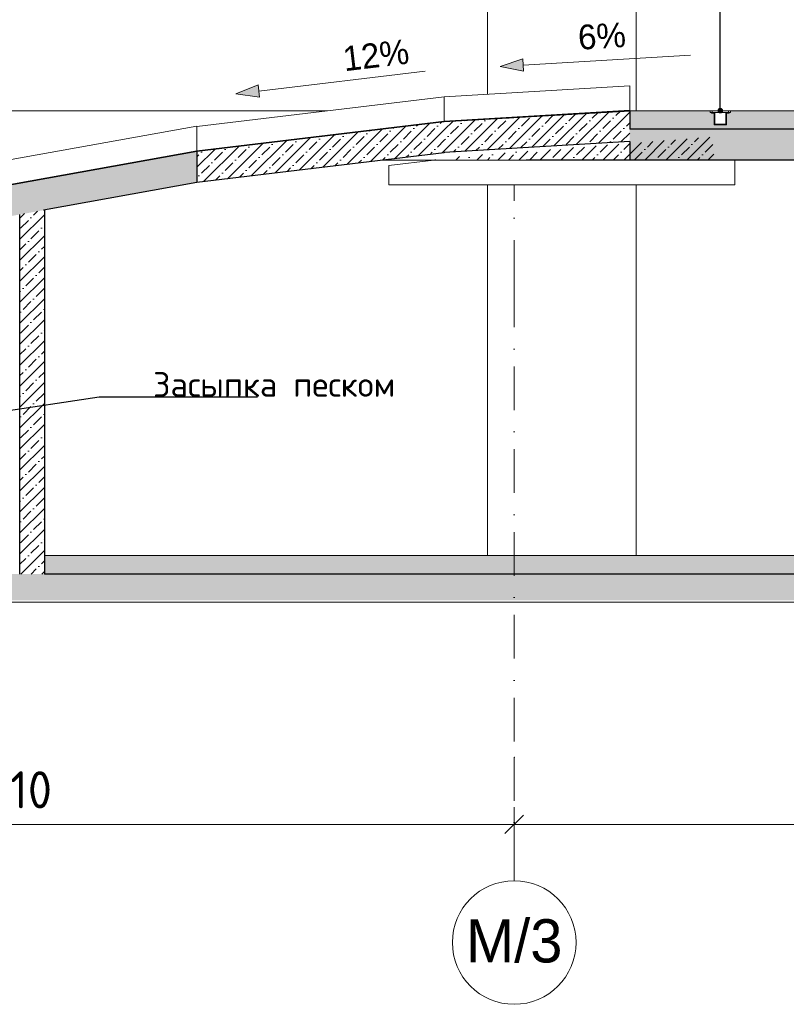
# Model space of a CAD drawing. Header units: millimetres. Extents: x -7244281 to -6598479, y 5719953 to 5938280.
# Tile 11 of 73: x -6785141 to -6778941, y 5722964 to 5730934. Entities that reach past the tile are written whole.
import ezdxf
from ezdxf.enums import TextEntityAlignment as Align

# ---------------------------------------------------------------- set-up
doc = ezdxf.new("R2010")
doc.units = ezdxf.units.MM
doc.header["$MEASUREMENT"] = 0
doc.set_wipeout_variables(frame=1)
doc.linetypes.add('Wipeout_Contour', pattern=[1000, 0, -1000])
doc.linetypes.add('Штрихпунктирная', pattern=[670.277762, 352.777767, -176.388884, 0, -141.111112])
for name, color, linetype, lineweight in [('0_Ном._пера__1', 7, 'Continuous', 0), ('0_Ном._пера__120', 7, 'Continuous', 0), ('АР-Ограждения _балкона _ лоджии.АР_Ном._пера__1', 7, 'Continuous', 35), ('АР-Перекрытия_Приямки.АР_Ном._пера__1', 7, 'Continuous', 30), ('АР-Перекрытия_Приямки.АР_Ном._пера__101', 252, 'Continuous', 0), ('АР-рампа.АР_Ном._пера__1', 7, 'Continuous', 0), ('АР-Стены_внешние_.АР_Ном._пера__1', 7, 'Continuous', 0), ('АР-Стены_внутренние_пилоны.АР_Ном._пера__1', 7, 'Continuous', 30), ('АР-Чертеж-Оси_Осевые размеры.АР_Ном._пера__120', 7, 'Continuous', 0), ('АР-Чертеж-Размеры.АР_Ном._пера__1', 7, 'Continuous', 0), ('Кровля_Ном._пера__120', 7, 'Continuous', 0), ('Кровля_Ном._пера__41', 7, 'Continuous', 20)]:
    doc.layers.add(name, color=color, linetype=linetype, lineweight=lineweight)
for name, color, linetype in [('АР-Перекрытия_Приямки.АР', 7, 'Continuous'), ('АР-рампа.АР', 7, 'Continuous'), ('АР-Стены_внешние_.АР', 7, 'Continuous'), ('АР-Стены_внутренние_пилоны.АР', 7, 'Continuous'), ('АР-Чертеж-Оси_Осевые размеры.АР', 7, 'Continuous'), ('АР-Чертеж-Размеры.АР', 7, 'Continuous'), ('Кровля', 7, 'Continuous')]:
    doc.layers.add(name, color=color, linetype=linetype)
doc.layers.add('АР-Перекрытия_Приямки.АР_Ном._пера__180', color=7, linetype='Continuous', lineweight=5, true_color=0xd6cda7)
doc.styles.add('РЎР“Р•РќР•Р\xa0Р\x98Р\xa0_РЎРўР\x98Р›Р¬_1', font='GOTHIC.TTF')
doc.styles.add('РЎР“Р•РќР•Р\xa0Р\x98Р\xa0_РЎРўР\x98Р›Р¬_2', font='GOST_Common.ttf')
doc.styles.add('РЎР“Р•РќР•Р\xa0Р\x98Р\xa0_РЎРўР\x98Р›Р¬_3', font='isocpeur.ttf')
doc.linetypes.add('Линия Разрыва (копия)-001', pattern='A,0,[1,21 РЎРµС‡РµРЅРёРµ Рђ-Рђ; Р‘-Р‘; Р’-Р’1.Shx,S=7.936508,R=0,X=0,Y=0],-1000,0', length=1000)
doc.dimstyles.new('СГЕНЕРИР_СТИЛЬ__1', dxfattribs={"dimtxt": 300, "dimasz": 142.5, "dimexe": 0.18, "dimexo": 0.0625, "dimgap": 0, "dimtad": 1, "dimtih": 1, "dimtoh": 1, "dimlfac": 0.001, "dimzin": 0, "dimdsep": 46, "dimtxsty": 'РЎР“Р•РќР•Р\xa0Р\x98Р\xa0_РЎРўР\x98Р›Р¬_2', "dimblk": 'ARROWHEAD_6', "dimblk1": 'ARROWHEAD_6', "dimblk2": 'ARROWHEAD_6', "dimcen": 0.09, "dimclrd": 7, "dimclre": 7, "dimclrt": 7, "dimadec": 0, "dimazin": 0, "dimtfac": 1, "dimtdec": 4, "dimtmove": 0, "dimatfit": 3, "dimfxl": 1, "dimtolj": 1, "dimtzin": 0, "dimarcsym": 0})
doc.dimstyles.new('СГЕНЕРИР_СТИЛЬ__3', dxfattribs={"dimtxt": 200, "dimasz": 142.5, "dimexe": 0.18, "dimexo": 300000, "dimgap": 0, "dimtad": 1, "dimlfac": 0.001, "dimzin": 0, "dimdsep": 46, "dimtxsty": 'РЎР“Р•РќР•Р\xa0Р\x98Р\xa0_РЎРўР\x98Р›Р¬_2', "dimblk": 'ARROWHEAD_6', "dimblk1": 'ARROWHEAD_6', "dimblk2": 'ARROWHEAD_6', "dimcen": 0.09, "dimclrd": 7, "dimclre": 7, "dimclrt": 7, "dimadec": 0, "dimazin": 0, "dimtfac": 1, "dimtdec": 4, "dimtmove": 0, "dimatfit": 3, "dimfxl": 1, "dimtolj": 1, "dimtzin": 0, "dimarcsym": 0})
doc.dimstyles.new('СГЕНЕРИР_СТИЛЬ__5', dxfattribs={"dimtxt": 200, "dimasz": 142.5, "dimexe": 0.18, "dimexo": 300000, "dimgap": 0, "dimtad": 1, "dimlfac": 0.001, "dimzin": 0, "dimdsep": 46, "dimtxsty": 'РЎР“Р•РќР•Р\xa0Р\x98Р\xa0_РЎРўР\x98Р›Р¬_2', "dimblk": 'ARROWHEAD_6', "dimblk1": 'ARROWHEAD_6', "dimblk2": 'ARROWHEAD_6', "dimcen": 0.09, "dimclrd": 7, "dimclre": 7, "dimclrt": 7, "dimadec": 0, "dimazin": 0, "dimtfac": 1, "dimtdec": 4, "dimtmove": 2, "dimatfit": 3, "dimfxl": 1, "dimtolj": 1, "dimtzin": 0, "dimarcsym": 0})
doc.dimstyles.new('СГЕНЕРИР_СТИЛЬ__6', dxfattribs={"dimtxt": 0.18, "dimasz": 182.4, "dimexe": 0.18, "dimexo": 0.0625, "dimgap": 0, "dimtad": 0, "dimtih": 1, "dimtoh": 1, "dimdec": 4, "dimzin": 0, "dimdsep": 46, "dimcen": 0.09, "dimadec": 0, "dimazin": 0, "dimtfac": 1, "dimtdec": 4, "dimtmove": 0, "dimatfit": 3, "dimldrblk": 'ARROWHEAD_11', "dimfxl": 1, "dimtolj": 1, "dimtzin": 0, "dimarcsym": 0})
doc.dimstyles.new('СГЕНЕРИР_СТИЛЬ__7', dxfattribs={"dimtxt": 0.18, "dimasz": 91.2, "dimexe": 0.18, "dimexo": 0.0625, "dimgap": 0, "dimtad": 0, "dimtih": 1, "dimtoh": 1, "dimdec": 4, "dimzin": 0, "dimdsep": 46, "dimcen": 0.09, "dimadec": 0, "dimazin": 0, "dimtfac": 1, "dimtdec": 4, "dimtmove": 0, "dimatfit": 3, "dimldrblk": 'ARROWHEAD_11', "dimfxl": 1, "dimtolj": 1, "dimtzin": 0, "dimarcsym": 0})
pattern_1 = [(45, (-6283484.88, 5731196.98), (-84.852814, 84.852814), []), (45, (-6283527.3, 5731239.41), (-84.852814, 84.852814), [90, -30, 0, -30])]

# ---------------------------------------------------------------- blocks, each defined once
blk = doc.blocks.new('Элемент Разреза_3_1', base_point=(-6283484.9, 5731197))
at = {"layer": 'АР-Стены_внешние_.АР', "linetype": 'Continuous', "lineweight": 0, "true_color": 0x000000}
h = blk.add_hatch(dxfattribs=at)
h.set_pattern_fill('ЖЕЛЕЗОБЕТОН__PROJECT__0001', color=18, style=0, pattern_type=2)
h.set_pattern_definition(pattern_1)
h.paths.add_polyline_path([(-6784949.7, 5729391.1), (-6785141.6, 5729356.6), (-6785141.6, 5726447), (-6784941.6, 5726447), (-6784941.6, 5729391.1)])
at = {"layer": 'АР-Стены_внешние_.АР_Ном._пера__1', "color": 7, "linetype": 'Continuous', "lineweight": 30}
for p, q in [((-6784941.6, 5729391.1), (-6784949.7, 5729391.1)), ((-6784941.6, 5729391.1), (-6784941.6, 5726597)), ((-6785141.6, 5729356.6), (-6785141.6, 5726597)), ((-6785141.6, 5726597), (-6785141.6, 5726447)), ((-6784941.6, 5726597), (-6784941.6, 5726447))]:
    blk.add_line(p, q, dxfattribs=at)
blk = doc.blocks.new('Элемент Разреза_13_1', base_point=(-6283484.9, 5731197))
at = {"layer": 'АР-Стены_внутренние_пилоны.АР_Ном._пера__1', "color": 7, "linetype": 'Continuous', "lineweight": 0}
for p, q in [((-6781356.6, 5730330.2), (-6781356.6, 5733097)), ((-6780156.6, 5730197), (-6780156.6, 5733097)), ((-6781356.6, 5726597), (-6781356.6, 5729797)), ((-6780156.6, 5726597), (-6780156.6, 5729797))]:
    blk.add_line(p, q, dxfattribs=at)
blk = doc.blocks.new('Стандартный Маркер Сетки[4]_1', base_point=(-6781141.6, 5729797))
at = {"layer": 'АР-Чертеж-Оси_Осевые размеры.АР_Ном._пера__120', "color": 7, "linetype": 'Штрихпунктирная', "lineweight": 0}
for p, q in [((-6781141.6, 5728797), (-6781141.6, 5729797)), ((-6781141.6, 5728797), (-6781141.6, 5724964.3)), ((-6781141.6, 5724964.3), (-6781141.6, 5723964.3))]:
    blk.add_line(p, q, dxfattribs=at)
at = {"layer": 'АР-Чертеж-Оси_Осевые размеры.АР_Ном._пера__120', "color": 7, "linetype": 'Continuous', "lineweight": 0}
blk.add_circle((-6781141.6, 5723464.3), 500, dxfattribs=at)
at = {"layer": 'АР-Чертеж-Оси_Осевые размеры.АР_Ном._пера__120', "color": 7, "linetype": 'Штрихпунктирная', "lineweight": 0}
blk.add_point((-6781141.6, 5724964.3), dxfattribs=at)
blk.add_point((-6781141.6, 5724964.3), dxfattribs=at)
at = {"layer": 'АР-Чертеж-Оси_Осевые размеры.АР_Ном._пера__120', "color": 7, "lineweight": 0, "style": 'РЎР“Р•РќР•Р\xa0Р\x98Р\xa0_РЎРўР\x98Р›Р¬_1'}
blk.add_attdef('AC_MarkerText_1', text='', height=350, rotation=360, dxfattribs=at).set_placement((-6781141.6, 5723653.1), align=Align.TOP_CENTER)
blk = doc.blocks.new('Элемент Разреза_18_1', base_point=(-6283484.9, 5731197))
at = {"layer": 'АР-Перекрытия_Приямки.АР_Ном._пера__101', "linetype": 'Continuous', "lineweight": 0}
h = blk.add_hatch(dxfattribs=at)
h.set_pattern_fill('ЖЕЛЕЗОБЕТОН__PROJECT__0001', color=252, style=0, pattern_type=2)
h.set_pattern_definition(pattern_1)
h.paths.add_polyline_path([(-6780207.3, 5729797), (-6767056.6, 5729797), (-6767056.6, 5730047), (-6767456.6, 5730047), (-6780207.3, 5730047)])
at = {"layer": 'АР-Перекрытия_Приямки.АР_Ном._пера__180', "linetype": 'Continuous', "lineweight": 0, "true_color": 0xf4f1e8}
blk.add_hatch(color=7, dxfattribs=at).paths.add_polyline_path([(-6780207.3, 5730197), (-6780207.3, 5730047), (-6767456.6, 5730047), (-6767456.6, 5730197)])
at = {"layer": 'АР-Перекрытия_Приямки.АР_Ном._пера__1', "color": 7, "linetype": 'Continuous', "lineweight": 0}
for p, q in [((-6789706.6, 5730197), (-6782650.9, 5730197)), ((-6767456.6, 5730197), (-6780207.3, 5730197)), ((-6782207.3, 5729797), (-6780207.3, 5729797))]:
    blk.add_line(p, q, dxfattribs=at)
at = {"layer": 'АР-Перекрытия_Приямки.АР_Ном._пера__1', "color": 7, "linetype": 'Continuous', "lineweight": 30}
for p, q in [((-6767456.6, 5730047), (-6780207.3, 5730047)), ((-6780207.3, 5729948.3), (-6780207.3, 5729797)), ((-6767456.6, 5729797), (-6780207.3, 5729797))]:
    blk.add_line(p, q, dxfattribs=at)
blk = doc.blocks.new('Линия_9_1', base_point=(-6779714.9, 5730647.7))
at = {"layer": 'Кровля', "linetype": 'Continuous', "lineweight": 0, "true_color": 0x000000}
blk.add_hatch(color=18, dxfattribs=at).paths.add_polyline_path([(-6781254.6, 5730555.3), (-6781065.4, 5730516.6), (-6781071.4, 5730616.4)])
at = {"layer": 'Кровля_Ном._пера__120', "color": 7, "linetype": 'Continuous', "lineweight": 0}
for p, q in [((-6781254.6, 5730555.3), (-6781071.4, 5730616.4)), ((-6781071.4, 5730616.4), (-6781065.4, 5730516.6)), ((-6779714.9, 5730647.7), (-6781068.4, 5730566.5)), ((-6781254.6, 5730555.3), (-6781065.4, 5730516.6))]:
    blk.add_line(p, q, dxfattribs=at)
blk = doc.blocks.new('Линия_11_1', base_point=(-6781860.8, 5730517.4))
at = {"layer": 'Кровля', "linetype": 'Continuous', "lineweight": 0, "true_color": 0x000000}
blk.add_hatch(color=18, dxfattribs=at).paths.add_polyline_path([(-6783392.3, 5730333.6), (-6783201, 5730306.2), (-6783213, 5730405.5)])
at = {"layer": 'Кровля_Ном._пера__120', "color": 7, "linetype": 'Continuous', "lineweight": 0}
for p, q in [((-6781860.8, 5730517.4), (-6783207, 5730355.9)), ((-6783392.3, 5730333.6), (-6783213, 5730405.5)), ((-6783213, 5730405.5), (-6783201, 5730306.2)), ((-6783392.3, 5730333.6), (-6783201, 5730306.2))]:
    blk.add_line(p, q, dxfattribs=at)
blk = doc.blocks.new('*D43', base_point=(-6283484.9, 5731197))
at = {"layer": 'АР-Чертеж-Размеры.АР_Ном._пера__1', "color": 7, "linetype": 'Continuous', "lineweight": 0, "transparency": 16777216}
for p, q in [((-6789241.6, 5724279.9), (-6789241.6, 5724561.2)), ((-6781141.6, 5724279.9), (-6781141.6, 5724561.2)), ((-6789166.6, 5724495.5), (-6789316.6, 5724345.5)), ((-6781066.6, 5724495.5), (-6781216.6, 5724345.5)), ((-6789241.6, 5724420.5), (-6781141.6, 5724420.5))]:
    blk.add_line(p, q, dxfattribs=at)
at = {"layer": 'АР-Чертеж-Размеры.АР_Ном._пера__1', "color": 7, "lineweight": 0, "transparency": 16777216, "insert": (-6785532.5, 5724480.5), "char_height": 300, "attachment_point": 7, "style": 'РЎР“Р•РќР•Р\xa0Р\x98Р\xa0_РЎРўР\x98Р›Р¬_2'}
blk.add_mtext('\\A1;{\\pql;\\fGOST Common|b0|i0|c204|p0;\\W1.000000;8,10}', dxfattribs=at)
blk = doc.blocks.new('ARROWHEAD_6')
at = {"color": 0, "linetype": 'Continuous', "lineweight": 0}
for p, q in [((0, 0), (-1, 0)), ((-0.5, -0.5), (0.5, 0.5))]:
    blk.add_line(p, q, dxfattribs=at)
blk = doc.blocks.new('*D44', base_point=(-6283484.9, 5731197))
at = {"layer": 'АР-Чертеж-Размеры.АР_Ном._пера__1', "color": 7, "linetype": 'Continuous', "lineweight": 0, "transparency": 16777216}
for p, q in [((-6781141.6, 5724279.9), (-6781141.6, 5724561.2)), ((-6773006.6, 5724279.9), (-6773006.6, 5724561.2)), ((-6781066.6, 5724495.5), (-6781216.6, 5724345.5)), ((-6772931.6, 5724495.5), (-6773081.6, 5724345.5)), ((-6781141.6, 5724420.5), (-6773006.6, 5724420.5))]:
    blk.add_line(p, q, dxfattribs=at)
at = {"layer": 'АР-Чертеж-Размеры.АР_Ном._пера__1', "color": 7, "lineweight": 0, "transparency": 16777216, "insert": (-6777430.2, 5724480.5), "char_height": 300, "attachment_point": 7, "style": 'РЎР“Р•РќР•Р\xa0Р\x98Р\xa0_РЎРўР\x98Р›Р¬_2'}
blk.add_mtext('\\A1;{\\pql;\\fGOST Common|b0|i0|c204|p0;\\W1.000000;8,14}', dxfattribs=at)
blk = doc.blocks.new('Элемент Разреза_20_1', base_point=(-6283484.9, 5731197))
at = {"layer": 'АР-Перекрытия_Приямки.АР_Ном._пера__101', "linetype": 'Continuous', "lineweight": 0}
h = blk.add_hatch(dxfattribs=at)
h.set_pattern_fill('ЖЕЛЕЗОБЕТОН__PROJECT__0001', color=252, style=0, pattern_type=2)
h.set_pattern_definition(pattern_1)
h.paths.add_polyline_path([(-6808853.1, 5726233.8), (-6767056.6, 5726233.8), (-6767056.6, 5726447), (-6767456.6, 5726447), (-6784941.6, 5726447), (-6785141.6, 5726447), (-6801963.3, 5726447), (-6802028.8, 5726439.1), (-6802028.8, 5726441.5), (-6803528.8, 5726351.5), (-6803528.8, 5726447), (-6808853.1, 5726447)])
at = {"layer": 'АР-Перекрытия_Приямки.АР_Ном._пера__180', "linetype": 'Continuous', "lineweight": 0, "true_color": 0xf4f1e8}
blk.add_hatch(color=7, dxfattribs=at).paths.add_polyline_path([(-6784941.6, 5726597), (-6784941.6, 5726447), (-6767456.6, 5726447), (-6767456.6, 5726597)])
at = {"layer": 'АР-Перекрытия_Приямки.АР_Ном._пера__1', "color": 7, "linetype": 'Continuous', "lineweight": 0}
blk.add_line((-6767456.6, 5726597), (-6784941.6, 5726597), dxfattribs=at)
at = {"layer": 'АР-Перекрытия_Приямки.АР_Ном._пера__1', "color": 7, "linetype": 'Continuous', "lineweight": 30}
blk.add_line((-6767456.6, 5726447), (-6784941.6, 5726447), dxfattribs=at)
blk = doc.blocks.new('Элемент Разреза_21_1', base_point=(-6283484.9, 5731197))
at = {"layer": 'АР-рампа.АР', "linetype": 'Continuous', "lineweight": 0, "true_color": 0x000000}
h = blk.add_hatch(dxfattribs=at)
h.set_pattern_fill('ЖЕЛЕЗОБЕТОН__PROJECT__0001', color=18, style=0, pattern_type=2)
h.set_pattern_definition(pattern_1)
h.paths.add_polyline_path([(-6800028.8, 5726930.9), (-6800028.8, 5726676.9), (-6783707.3, 5729614.8), (-6783707.3, 5729868.8)])
at = {"layer": 'АР-рампа.АР_Ном._пера__1', "color": 7, "linetype": 'Continuous', "lineweight": 0}
for p in [(-6800028.8, 5727134.1), (-6783707.3, 5729868.8)]:
    blk.add_line(p, (-6783707.3, 5730072), dxfattribs=at)
at = {"layer": 'АР-рампа.АР_Ном._пера__1', "color": 7, "linetype": 'Continuous', "lineweight": 30}
for p, q in [((-6783707.3, 5729868.8), (-6800028.8, 5726930.9)), ((-6783707.3, 5729868.8), (-6783707.3, 5729614.8)), ((-6783707.3, 5729614.8), (-6784949.7, 5729391.1))]:
    blk.add_line(p, q, dxfattribs=at)
blk = doc.blocks.new('Элемент Разреза_22_1', base_point=(-6283484.9, 5731197))
at = {"layer": 'АР-рампа.АР', "linetype": 'Continuous', "lineweight": 0, "true_color": 0x000000}
h = blk.add_hatch(dxfattribs=at)
h.set_pattern_fill('ЖЕЛЕЗОБЕТОН__PROJECT__0001', color=18, style=0, pattern_type=2)
h.set_pattern_definition(pattern_1)
h.paths.add_polyline_path([(-6781707.3, 5730108.8), (-6781707.3, 5729858.3), (-6780207.3, 5729948.3), (-6780207.3, 5730198.8)])
at = {"layer": 'АР-рампа.АР_Ном._пера__1', "color": 7, "linetype": 'Continuous', "lineweight": 0}
for p in [(-6781707.3, 5730309.1), (-6780207.3, 5730198.8)]:
    blk.add_line(p, (-6780207.3, 5730399.1), dxfattribs=at)
at = {"layer": 'АР-рампа.АР_Ном._пера__1', "color": 7, "linetype": 'Continuous', "lineweight": 30}
for p, q in [((-6780207.3, 5730198.8), (-6781707.3, 5730108.8)), ((-6780207.3, 5730198.8), (-6780207.3, 5730197)), ((-6780207.3, 5730197), (-6780207.3, 5730047)), ((-6780207.3, 5729948.3), (-6781707.3, 5729858.3))]:
    blk.add_line(p, q, dxfattribs=at)
blk = doc.blocks.new('Элемент Разреза_23_1', base_point=(-6283484.9, 5731197))
at = {"layer": 'АР-рампа.АР', "linetype": 'Continuous', "lineweight": 0, "true_color": 0x000000}
h = blk.add_hatch(dxfattribs=at)
h.set_pattern_fill('ЖЕЛЕЗОБЕТОН__PROJECT__0001', color=18, style=0, pattern_type=2)
h.set_pattern_definition(pattern_1)
h.paths.add_polyline_path([(-6783707.3, 5729868.8), (-6783707.3, 5729617), (-6781707.3, 5729857), (-6781707.3, 5730108.8)])
at = {"layer": 'АР-рампа.АР_Ном._пера__1', "color": 7, "linetype": 'Continuous', "lineweight": 0}
for p, q in [((-6783707.3, 5730070.2), (-6781707.3, 5730310.2)), ((-6781707.3, 5730309.1), (-6781707.3, 5730310.2)), ((-6781707.3, 5730108.8), (-6781707.3, 5730309.1)), ((-6783707.3, 5729868.8), (-6783707.3, 5730070.2))]:
    blk.add_line(p, q, dxfattribs=at)
at = {"layer": 'АР-рампа.АР_Ном._пера__1', "color": 7, "linetype": 'Continuous', "lineweight": 30}
for p, q in [((-6781707.3, 5730108.8), (-6783707.3, 5729868.8)), ((-6783707.3, 5729868.8), (-6783707.3, 5729617)), ((-6781707.3, 5729857), (-6783707.3, 5729617)), ((-6781707.3, 5729858.3), (-6781707.3, 5729857))]:
    blk.add_line(p, q, dxfattribs=at)
blk = doc.blocks.new('*D70', base_point=(-6283484.9, 5731197))
at = {"layer": 'АР-Чертеж-Размеры.АР_Ном._пера__1', "color": 7, "linetype": 'Continuous', "lineweight": 0, "transparency": 16777216}
for p, q in [((-6770198.1, 5729672), (-6770048.1, 5729522)), ((-6769982.5, 5729597), (-6770263.7, 5729597)), ((-6770123.1, 5726597), (-6770123.1, 5729597)), ((-6769982.5, 5726597), (-6770263.7, 5726597)), ((-6770198.1, 5726672), (-6770048.1, 5726522)), ((-6770123.1, 5726484.5), (-6770123.1, 5726597))]:
    blk.add_line(p, q, dxfattribs=at)
at = {"layer": 'АР-Чертеж-Размеры.АР_Ном._пера__1', "color": 7, "lineweight": 0, "transparency": 16777216, "char_height": 200, "attachment_point": 7, "rotation": 90, "style": 'РЎР“Р•РќР•Р\xa0Р\x98Р\xa0_РЎРўР\x98Р›Р¬_2'}
for s, insert in [('\\A1;{\\pql;\\fGOST Common|b0|i0|c204|p0;\\W1.000000;0,25}', (-6769594.9, 5729122.6)), ('\\A1;{\\pql;\\fGOST Common|b0|i0|c204|p0;\\W1.000000;0,20}', (-6770163.1, 5729027.1)), ('\\A1;{\\pql;\\fGOST Common|b0|i0|c204|p0;\\W1.000000;3,00}', (-6770163.1, 5727849.5))]:
    blk.add_mtext(s, dxfattribs=dict(at, insert=insert))
blk = doc.blocks.new('*D71', base_point=(-6283484.9, 5731197))
at = {"layer": 'АР-Чертеж-Размеры.АР_Ном._пера__1', "color": 7, "linetype": 'Continuous', "lineweight": 0, "transparency": 16777216}
for p, q in [((-6770198.1, 5729872), (-6770048.1, 5729722)), ((-6770123.1, 5729922), (-6769837.8, 5729757.2)), ((-6769982.5, 5729797), (-6770263.7, 5729797)), ((-6770123.1, 5729597), (-6770123.1, 5729797)), ((-6769837.8, 5729757.2), (-6769837.8, 5729660.4)), ((-6770198.1, 5729672), (-6770048.1, 5729522))]:
    blk.add_line(p, q, dxfattribs=at)
blk = doc.blocks.new('*D72', base_point=(-6283484.9, 5731197))
at = {"layer": 'АР-Чертеж-Размеры.АР_Ном._пера__1', "color": 7, "linetype": 'Continuous', "lineweight": 0, "transparency": 16777216}
for p, q in [((-6770198.1, 5730122), (-6770048.1, 5729972)), ((-6769982.5, 5730047), (-6770263.7, 5730047)), ((-6770123.1, 5729797), (-6770123.1, 5730047)), ((-6770198.1, 5729872), (-6770048.1, 5729722)), ((-6770116.3, 5729923.8), (-6770129.9, 5729920.2)), ((-6770123.1, 5729922), (-6769837.8, 5729757.2)), ((-6769982.5, 5729797), (-6770263.7, 5729797))]:
    blk.add_line(p, q, dxfattribs=at)
blk = doc.blocks.new('*D73', base_point=(-6283484.9, 5731197))
at = {"layer": 'АР-Чертеж-Размеры.АР_Ном._пера__1', "color": 7, "linetype": 'Continuous', "lineweight": 0, "transparency": 16777216}
for p, q in [((-6770198.1, 5730272), (-6770048.1, 5730122)), ((-6769982.5, 5730197), (-6770263.7, 5730197)), ((-6770123.1, 5730047), (-6770123.1, 5730197)), ((-6770198.1, 5730122), (-6770048.1, 5729972)), ((-6769982.5, 5730047), (-6770263.7, 5730047))]:
    blk.add_line(p, q, dxfattribs=at)
blk = doc.blocks.new('*D74', base_point=(-6283484.9, 5731197))
at = {"layer": 'АР-Чертеж-Размеры.АР_Ном._пера__1', "color": 7, "linetype": 'Continuous', "lineweight": 0, "transparency": 16777216}
for p, q in [((-6770198.1, 5732772), (-6770048.1, 5732622)), ((-6769982.5, 5732697), (-6770263.7, 5732697)), ((-6770123.1, 5730197), (-6770123.1, 5732697)), ((-6770198.1, 5730272), (-6770048.1, 5730122)), ((-6769982.5, 5730197), (-6770263.7, 5730197))]:
    blk.add_line(p, q, dxfattribs=at)
at = {"layer": 'АР-Чертеж-Размеры.АР_Ном._пера__1', "color": 7, "lineweight": 0, "transparency": 16777216, "char_height": 200, "attachment_point": 7, "rotation": 90, "style": 'РЎР“Р•РќР•Р\xa0Р\x98Р\xa0_РЎРўР\x98Р›Р¬_2'}
for s, insert in [('\\A1;{\\pql;\\fGOST Common|b0|i0|c204|p0;\\W1.000000;0,35}', (-6769664.7, 5732386.4)), ('\\A1;{\\pql;\\fGOST Common|b0|i0|c204|p0;\\W1.000000;0,40}', (-6770163.1, 5732106.9)), ('\\A1;{\\pql;\\fGOST Common|b0|i0|c204|p0;\\W1.000000;2,50}', (-6770163.1, 5731199.5)), ('\\A1;{\\pql;\\fGOST Common|b0|i0|c204|p0;\\W1.000000;0,15}', (-6770163.1, 5730272))]:
    blk.add_mtext(s, dxfattribs=dict(at, insert=insert))
blk = doc.blocks.new('ARROWHEAD_11')
at = {"color": 0, "linetype": 'Continuous', "lineweight": 0}
blk.add_line((0, 0), (-1, 0), dxfattribs=at)
at = {"color": 0, "linetype": 'Continuous', "lineweight": 0, "const_width": 0.25, "flags": 128}
blk.add_lwpolyline([(-0.125, 0, 1), (0.125, 0, 1)], format="xyb", close=True, dxfattribs=at)

msp = doc.modelspace()

# ---------------------------------------------------------------- hatches: boundary and pattern name
at = {"layer": '0_Ном._пера__120', "linetype": 'Continuous', "lineweight": 0}
h = msp.add_hatch(dxfattribs=at)
h.set_pattern_fill('АЛЮМИНИЙ_0001', style=0, pattern_type=2)
h.set_pattern_definition([(45, (-6283484.88, 5731196.98), (-176.7767, 176.7767), []), (45, (-6283520.23, 5731232.34), (-176.7767, 176.7767), []), (45, (-6283555.6, 5731267.7), (-176.7767, 176.7767), [])])
h.paths.add_polyline_path([(-6808853.138, 5725348.728), (-6767056.614, 5725348.728)])

# ---------------------------------------------------------------- linework, layer by layer
at = {"layer": '0_Ном._пера__120', "color": 7, "linetype": 'Линия Разрыва (копия)-001', "lineweight": 0}
msp.add_line((-6808936.41, 5726220.355), (-6763911.284, 5726220.355), dxfattribs=at)
at = {"layer": 'АР-Ограждения _балкона _ лоджии.АР_Ном._пера__1', "color": 7, "linetype": 'Continuous', "lineweight": 35}
for p, q in [((-6780207.307, 5730196.982), (-6781707.307, 5730108.775)), ((-6781707.307, 5730108.775), (-6783707.307, 5729868.775)), ((-6783707.307, 5729868.775), (-6800028.836, 5726930.906))]:
    msp.add_line(p, q, dxfattribs=at)

# ---------------------------------------------------------------- block references
at = {"layer": 'АР-Перекрытия_Приямки.АР', "lineweight": 0}
for name in ['Элемент Разреза_18_1', 'Элемент Разреза_20_1']:
    msp.add_blockref(name, (-6283484.878, 5731196.982), dxfattribs=at)
at = {"layer": 'АР-рампа.АР', "lineweight": 0}
for name in ['Элемент Разреза_22_1', 'Элемент Разреза_21_1']:
    msp.add_blockref(name, (-6283484.878, 5731196.982), dxfattribs=at)
at = {"layer": 'АР-Стены_внешние_.АР', "lineweight": 0}
msp.add_blockref('Элемент Разреза_3_1', (-6283484.878, 5731196.982), dxfattribs=at)
at = {"layer": 'АР-Стены_внутренние_пилоны.АР', "lineweight": 0}
msp.add_blockref('Элемент Разреза_13_1', (-6283484.878, 5731196.982), dxfattribs=at)
at = {"layer": 'АР-Чертеж-Оси_Осевые размеры.АР', "color": 8, "linetype": 'Continuous', "lineweight": 15}
msp.add_blockref('Стандартный Маркер Сетки[4]_1', (-6781141.62, 5729796.982), dxfattribs=at).add_auto_attribs({'AC_MarkerText_1': 'М/3'})
at = {"layer": 'Кровля', "color": 7, "linetype": 'Continuous', "lineweight": 0}
for name, p in [('Линия_9_1', (-6779714.933, 5730647.711)), ('Линия_11_1', (-6781860.795, 5730517.4))]:
    msp.add_blockref(name, p, dxfattribs=at)

# ---------------------------------------------------------------- texts
at = {"layer": 'Кровля_Ном._пера__120', "color": 7, "linetype": 'Continuous', "lineweight": 0, "insert": (-6782103.177, 5727881.609), "char_height": 200, "attachment_point": 9, "style": 'РЎР“Р•РќР•Р\xa0Р\x98Р\xa0_РЎРўР\x98Р›Р¬_3'}
msp.add_mtext('\\A1;{\\pqr;\\fISOCPEUR|b0|i0|c204|p0;\\W1.000000;Засыпка песком}', dxfattribs=at)
at = {"layer": 'Кровля_Ном._пера__41', "color": 7, "linetype": 'Continuous', "lineweight": 20, "char_height": 200, "attachment_point": 5, "style": 'РЎР“Р•РќР•Р\xa0Р\x98Р\xa0_РЎРўР\x98Р›Р¬_1'}
for s, insert, rotation in [('\\A1;{\\pqc;\\fCentury Gothic|b0|i0|c204|p0;\\W1.000000;6\\fCentury Gothic|b0|i0|c204|p0;\\W1.000000;%}', (-6780432.549, 5730799.958), 3.4335695), ('\\A1;{\\pqc;\\fCentury Gothic|b0|i0|c204|p0;\\W1.000000;12\\fCentury Gothic|b0|i0|c204|p0;\\W1.000000;%}', (-6782260.156, 5730646.126), 6.8427125)]:
    msp.add_mtext(s, dxfattribs=dict(at, insert=insert, rotation=rotation))

# ---------------------------------------------------------------- dimensions: what is measured, and where the dimension line sits
at = {"layer": 'АР-Чертеж-Размеры.АР', "color": 7, "linetype": 'Continuous', "lineweight": 0}
for base, p1, p2, picture, middle in [((-6781141.62, 5724420.53), (-6789241.62, 5724420.53), (-6781141.62, 5724420.53), '*D43', (-6785144.136, 5724630.53)), ((-6773006.619966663, 5724420.529983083), (-6781141.619966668, 5724420.529983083), (-6773006.619966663, 5724420.529983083), '*D44', (-6777041.787457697, 5724630.529985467))]:
    dim = msp.add_linear_dim(base=base, p1=p1, p2=p2, dimstyle='СГЕНЕРИР_СТИЛЬ__1', dxfattribs=at)
    dim.commit()
    dim.dimension.update_dxf_attribs({"geometry": picture, "text_midpoint": middle, "dimtype": 160})

# ---------------------------------------------------------------- leaders
at = {"layer": 'Кровля_Ном._пера__120', "color": 7, "linetype": 'Continuous', "lineweight": 0, "annotation_type": 0, "has_hookline": 1, "hookline_direction": 0, "text_width": 1950}
msp.add_leader([(-6785893.984, 5727670.021), (-6784497.509, 5727881.609), (-6783217.243, 5727881.609)], dimstyle='СГЕНЕРИР_СТИЛЬ__6', dxfattribs=at)

# ---------------------------------------------------------------- next in the draw order: wipeouts: each hides what was drawn before it
at = {"color": 254, "linetype": 'Wipeout_Contour', "lineweight": 0, "ltscale": 106520592.4076713}
msp.add_wipeout([(-6779524.995, 5730082.989), (-6779524.995, 5730175.835), (-6779545.821, 5730175.835), (-6779545.821, 5730183.549), (-6779556.614, 5730183.549), (-6779556.614, 5730196.982), (-6779392.795, 5730196.982), (-6779392.795, 5730183.549), (-6779403.588, 5730183.549), (-6779403.588, 5730175.835), (-6779424.414, 5730175.835), (-6779424.414, 5730082.989)], dxfattribs=at)
at = {"color": 254, "linetype": 'Wipeout_Contour', "lineweight": 0, "ltscale": 44387786.72821347}
msp.add_wipeout([(-6782156.62, 5729753.187), (-6781791.667, 5729796.982), (-6779356.62, 5729796.982), (-6779356.62, 5729596.982), (-6782156.62, 5729596.982)], dxfattribs=at)

# ---------------------------------------------------------------- next in the draw order: hatches: boundary and pattern name
at = {"layer": '0_Ном._пера__120', "linetype": 'Continuous', "lineweight": 0}
h = msp.add_hatch(dxfattribs=at)
h.set_pattern_fill('ЖЕЛЕЗОБЕТОН__PROJECT__0001', style=0, pattern_type=2)
h.set_pattern_definition(pattern_1)
h.paths.add_polyline_path([(-6781807.603, 5729796.982), (-6781567.741, 5729828.597), (-6779527.487, 5729985.826), (-6779527.497, 5729796.982)])

# ---------------------------------------------------------------- next in the draw order: linework, layer by layer
at = {"layer": '0_Ном._пера__1', "color": 7, "linetype": 'Continuous', "lineweight": 0, "flags": 128}
for points in [[(-6779524.995, 5730082.989), (-6779524.995, 5730175.835), (-6779545.821, 5730175.835), (-6779545.821, 5730183.549), (-6779556.614, 5730183.549), (-6779556.614, 5730196.982), (-6779392.795, 5730196.982), (-6779392.795, 5730183.549), (-6779403.588, 5730183.549), (-6779403.588, 5730175.835), (-6779424.414, 5730175.835), (-6779424.414, 5730082.989)], [(-6782156.62, 5729753.187), (-6781791.667, 5729796.982), (-6779356.62, 5729796.982), (-6779356.62, 5729596.982), (-6782156.62, 5729596.982)]]:
    msp.add_lwpolyline(points, close=True, dxfattribs=at)
at = {"layer": '0_Ном._пера__120', "color": 7, "linetype": 'Continuous', "lineweight": 30}
msp.add_line((-6779479.228, 5729796.982), (-6781044.138, 5729796.982), dxfattribs=at)
at = {"layer": '0_Ном._пера__120', "color": 7, "linetype": 'Continuous', "lineweight": 0}
for points in [[(-6779473.93, 5730082.989), (-6779524.995, 5730082.989), (-6779524.995, 5730175.835), (-6779545.821, 5730175.835), (-6779545.821, 5730183.549), (-6779556.614, 5730183.549), (-6779556.614, 5730196.982), (-6779541.614, 5730196.982), (-6779541.614, 5730180.734), (-6779519.669, 5730180.734), (-6779519.669, 5730087.631), (-6779473.93, 5730087.631)], [(-6779475.479, 5730082.989), (-6779424.414, 5730082.989), (-6779424.414, 5730175.835), (-6779403.588, 5730175.835), (-6779403.588, 5730183.549), (-6779392.795, 5730183.549), (-6779392.795, 5730196.982), (-6779407.795, 5730196.982), (-6779407.795, 5730180.734), (-6779429.74, 5730180.734), (-6779429.74, 5730087.631), (-6779475.479, 5730087.631)]]:
    msp.add_lwpolyline(points, dxfattribs=at)
msp.add_lwpolyline([(-6779409.795, 5730196.982), (-6779539.614, 5730196.982), (-6779539.614, 5730183.549), (-6779409.795, 5730183.549)], close=True, dxfattribs=at)

# ---------------------------------------------------------------- next in the draw order: block references
at = {"layer": 'АР-рампа.АР', "lineweight": 0}
msp.add_blockref('Элемент Разреза_23_1', (-6283484.878, 5731196.982), dxfattribs=at)

# ---------------------------------------------------------------- next in the draw order: dimensions: what is measured, and where the dimension line sits
at = {"layer": 'АР-Чертеж-Размеры.АР', "color": 7, "linetype": 'Continuous', "lineweight": 0}
for base, p1, p2, dimstyle, picture, middle in [((-6770123.094, 5732696.982), (-6788154.876, 5730196.982), (-6770606.62, 5732696.982), 'СГЕНЕРИР_СТИЛЬ__3', '*D74', (-6770263.094, 5731458.437)), ((-6770123.094, 5730196.982), (-6767456.614, 5730046.982), (-6788154.876, 5730196.982), 'СГЕНЕРИР_СТИЛЬ__3', '*D73', (-6770263.094, 5730530.898)), ((-6770123.094, 5730046.982), (-6787954.876, 5729796.982), (-6767456.614, 5730046.982), 'СГЕНЕРИР_СТИЛЬ__5', '*D72', (-6769694.895, 5729381.565)), ((-6770123.094, 5729796.982), (-6771006.62, 5729596.982), (-6787954.876, 5729796.982), 'СГЕНЕРИР_СТИЛЬ__3', '*D71', (-6770263.094, 5729285.976)), ((-6770123.094, 5729596.982), (-6788154.876, 5726596.982), (-6771006.62, 5729596.982), 'СГЕНЕРИР_СТИЛЬ__3', '*D70', (-6770263.094, 5728108.437))]:
    dim = msp.add_linear_dim(base=base, p1=p1, p2=p2, angle=90, dimstyle=dimstyle, dxfattribs=at)
    dim.commit()
    dim.dimension.update_dxf_attribs({"geometry": picture, "text_midpoint": middle, "dimtype": 160, "text_rotation": 90})

# ---------------------------------------------------------------- next in the draw order: leaders
at = {"layer": '0_Ном._пера__120', "color": 7, "linetype": 'Continuous', "lineweight": 0, "annotation_type": 0, "has_hookline": 1, "hookline_direction": 0, "text_width": 3484.432}
msp.add_leader([(-6779474.987, 5730197.194), (-6779474.987, 5731087.813), (-6777232.901, 5731066.214)], dimstyle='СГЕНЕРИР_СТИЛЬ__7', dxfattribs=at)

doc.saveas('drawing.dxf')
